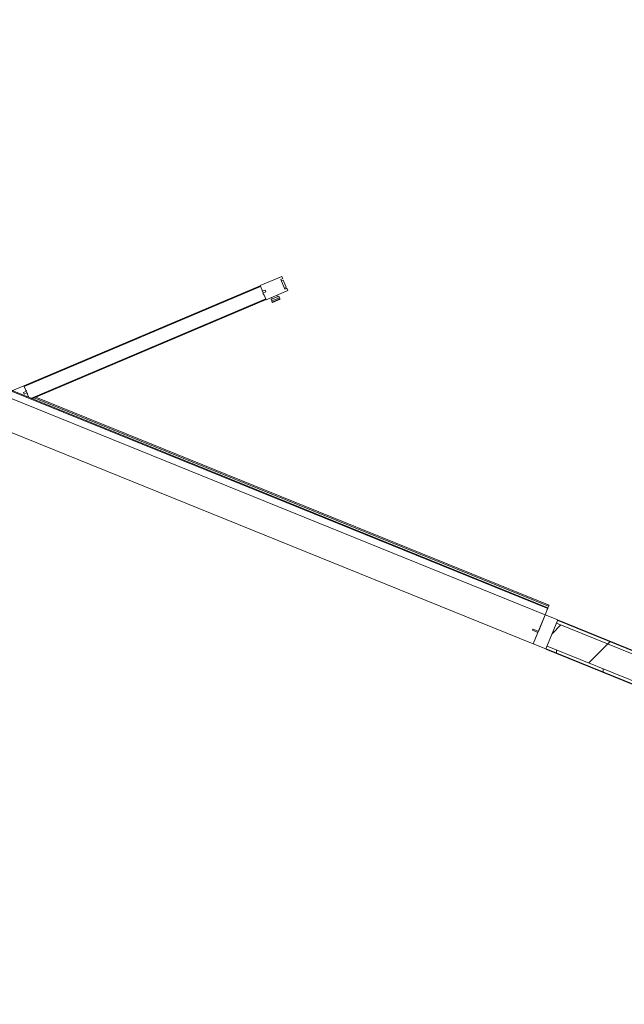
# Model space of a CAD drawing. Header units: inches. Extents: x 424 to 2043, y -237 to 445.
# Tile 56 of 256: x 643.11 to 645.06, y -121.08 to -117.9. Entities that reach past the tile are written whole.
import ezdxf

# ---------------------------------------------------------------- set-up
doc = ezdxf.new("R2010")
doc.units = ezdxf.units.IN
doc.header["$MEASUREMENT"] = 0
for name, color, linetype, lineweight in [('A-DOOR', 31, 'Continuous', 9), ('A-WALL', 113, 'Continuous', 9), ('A-WALL-PATT', 111, 'Continuous', 25)]:
    doc.layers.add(name, color=color, linetype=linetype, lineweight=lineweight)

# ---------------------------------------------------------------- blocks, each defined once
blk = doc.blocks.new('5-panel_Bi-fold_external_door_10806 - Type 1-225860-همکف')
at = {"layer": 'A-DOOR'}
for p, q in [((1.3827, 0.745), (1.3289, 0.6912)), ((1.3884, 0.7393), (1.3827, 0.745)), ((1.3834, 0.7343), (1.3884, 0.7393)), ((1.4074, 0.7103), (1.3834, 0.7343)), ((1.3912, 0.7354), (1.3868, 0.731)), ((1.4085, 0.7181), (1.3912, 0.7354)), ((1.3643, 0.6559), (1.418, 0.7096)), ((1.4069, 0.7165), (1.4085, 0.7181)), ((1.4103, 0.7131), (1.4069, 0.7165)), ((1.4124, 0.7153), (1.4074, 0.7103)), ((1.418, 0.7096), (1.4124, 0.7153)), ((1.3297, 0.6905), (0.7433, 0.1042)), ((1.3311, 0.6891), (0.7447, 0.1028)), ((1.3289, 0.6912), (1.3401, 0.6801)), ((1.3297, 0.6905), (1.3311, 0.6891)), ((1.3401, 0.6801), (1.3422, 0.6765)), ((1.3422, 0.6765), (1.3493, 0.6836)), ((1.3429, 0.6773), (1.3472, 0.673)), ((1.3535, 0.6794), (1.3462, 0.672)), ((1.3462, 0.672), (1.3528, 0.6674)), ((1.3493, 0.6836), (1.3535, 0.6794)), ((1.3775, 0.669), (1.381, 0.6655)), ((1.3943, 0.6788), (1.381, 0.6655)), ((1.4015, 0.6781), (1.3824, 0.659)), ((1.3855, 0.6559), (1.4046, 0.675)), ((1.3855, 0.6559), (1.4046, 0.675)), ((1.3861, 0.6553), (1.4052, 0.6744)), ((1.3943, 0.6788), (1.3907, 0.6823)), ((1.3943, 0.6788), (1.3976, 0.682)), ((1.3976, 0.682), (1.4015, 0.6781)), ((1.4015, 0.6781), (1.4024, 0.6772)), ((1.4024, 0.6772), (1.4046, 0.675)), ((1.4046, 0.675), (1.4052, 0.6744)), ((1.3622, 0.658), (0.7797, 0.0755)), ((1.3636, 0.6566), (0.7825, 0.0755)), ((1.3528, 0.6674), (1.3643, 0.6559)), ((1.3622, 0.658), (1.3636, 0.6566)), ((1.3785, 0.6629), (1.381, 0.6655)), ((1.3824, 0.659), (1.3785, 0.6629)), ((1.3833, 0.6581), (1.3824, 0.659)), ((1.3855, 0.6559), (1.3833, 0.6581)), ((1.3861, 0.6553), (1.3855, 0.6559)), ((0.7426, 0.1049), (0.7132, 0.0755)), ((0.7538, 0.0937), (0.7426, 0.1049)), ((0.7447, 0.1028), (0.7433, 0.1042)), ((2.581, 0.0759), (-2.331, 0.0759)), ((2.581, 0.0737), (-2.331, 0.0737)), ((0.7502, 0.0846), (0.7573, 0.0917)), ((0.7545, 0.0803), (0.7502, 0.0846)), ((0.7573, 0.0917), (0.7538, 0.0937)), ((0.7618, 0.0877), (0.7545, 0.0803)), ((0.7608, 0.0867), (0.7566, 0.0909)), ((0.7664, 0.0811), (0.7618, 0.0877)), ((0.772, 0.0755), (0.7664, 0.0811)), ((0.7881, 0.0811), (2.581, 0.0811)), ((2.581, 0.0851), (0.7921, 0.0851)), ((2.581, 0.0851), (2.581, 0.0811)), ((2.581, 0.0811), (2.581, 0.0801)), ((2.581, 0.0801), (2.581, 0.0755)), ((2.581, 0.0759), (2.581, 0.0755)), ((2.581, 0.0755), (2.581, 0.0743)), ((2.581, 0.0743), (2.581, 0.0737)), ((2.581, 0.0737), (2.581, 0.0693)), ((2.581, 0.0693), (2.581, 0.0538)), ((-2.331, 0.0516), (2.581, 0.0516)), ((2.581, 0.0538), (2.581, 0.0516)), ((2.581, 0.0516), (2.581, -0.05)), ((2.625, 0.0516), (2.581, 0.0516)), ((2.581, 0.0516), (2.581, -0.0065)), ((2.625, -0.05), (2.625, 0.0516)), ((2.562, -0.007), (2.562, -0.0097)), ((2.581, -0.0065), (2.5625, -0.0065)), ((2.5625, -0.0102), (2.581, -0.0102)), ((2.581, -0.0102), (2.581, -0.05)), ((-2.331, -0.05), (2.581, -0.05)), ((2.581, -0.05), (2.625, -0.05))]:
    blk.add_line(p, q, dxfattribs=at)
for centre, start, end in [((2.5625, -0.007), 90, 180), ((2.5625, -0.0097), 180, 270)]:
    blk.add_arc(centre, 0.0005, start, end, dxfattribs=at)

msp = doc.modelspace()

# ---------------------------------------------------------------- hatches: boundary and pattern name
at = {"layer": 'A-WALL-PATT', "lineweight": 9}
h = msp.add_hatch(dxfattribs=at)
h.set_pattern_fill('FP_2', color=256, angle=-0.0455, style=0, pattern_type=2)
h.set_pattern_definition([(44.95455, (751.64944, -115.18966), (-0.2119637, 0.21230025), []), (134.95455, (751.64944, -115.18966), (-0.21230025, -0.2119637), [])])
h.paths.add_polyline_path([(647.6754, -120.9953), (647.6789, -120.9859), (644.8489, -119.8399), (644.8452, -119.8492), (645.2625, -120.0182)], flags=0)
h.paths.add_polyline_path([(640.2107, -117.9725), (640.2145, -117.9632), (634.3387, -115.5838), (634.3349, -115.5931), (640.1841, -117.9617)], flags=0)
h = msp.add_hatch(dxfattribs=at)
h.set_pattern_fill('FP_4', color=256, angle=-0.0455, style=0, pattern_type=2)
h.set_pattern_definition([(44.95455, (751.64944, -115.18966), (-0.10598184, 0.10615013), [])])
h.paths.add_polyline_path([(647.648, -121.0705), (647.6754, -120.9953), (644.8452, -119.8492), (644.8152, -119.9234), (645.2625, -120.1045)], flags=0)
h.paths.add_polyline_path([(640.1807, -118.0467), (640.2107, -117.9725), (634.3442, -115.5969), (634.3142, -115.671), (640.177, -118.0451)], flags=0)
h = msp.add_hatch(dxfattribs=at)
h.set_pattern_fill('FP_3', color=256, angle=-0.0455, style=0, pattern_type=2)
h.set_pattern_definition([(359.95455, (751.64944, -115.18966), (0.000119, 0.14999995), []), (89.95455, (751.64944, -115.18966), (-0.14999995, 0.000119), [])])
h.paths.add_polyline_path([(647.6446, -121.0799), (647.648, -121.0705), (644.8152, -119.9234), (644.8114, -119.9326), (645.2625, -120.1153)], flags=0)
h.paths.add_polyline_path([(640.177, -118.0559), (640.1807, -118.0467), (634.3883, -115.701), (634.3846, -115.7103), (640.1264, -118.0355)], flags=0)

# ---------------------------------------------------------------- linework, layer by layer
at = {"layer": 'A-WALL'}
for p, q in [((644.8452, -119.8492), (647.6754, -120.9953)), ((644.8152, -119.9234), (647.648, -121.0705))]:
    msp.add_line(p, q, dxfattribs=at)
at = {"layer": 'A-WALL', "lineweight": 25}
for p, q in [((646.2393, -120.403), (644.8489, -119.8399)), ((644.8114, -119.9326), (647.6446, -121.0799))]:
    msp.add_line(p, q, dxfattribs=at)

# ---------------------------------------------------------------- block references
at = {"layer": 'A-DOOR', "rotation": 337.9545470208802}
msp.add_blockref('5-panel_Bi-fold_external_door_10806 - Type 1-225860-همکف', (642.3971, -118.901), dxfattribs=at)

doc.saveas('drawing.dxf')
